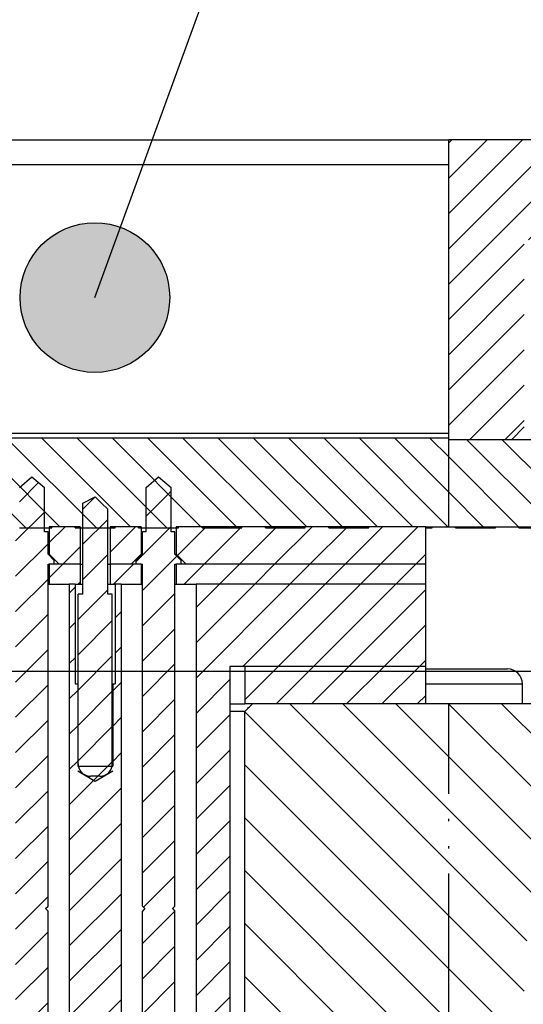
# Model space of a CAD drawing. Extents: x -1809 to 6113, y -4129 to 1471.
# Tile 126 of 197: x 3276 to 3296, y -2788 to -2749. Entities that reach past the tile are written whole.
import ezdxf

# ---------------------------------------------------------------- set-up
doc = ezdxf.new("R2010")
doc.units = 0
doc.linetypes.add('DASHED', pattern=[15, 7, -8])
doc.linetypes.add('PHANTOM', pattern=[13, 10, -1, 0, -1, 0, -1])
doc.layers.get('0').update_dxf_attribs({"linetype": 'CONTINUOUS'})
doc.layers.add('1', color=7, linetype='CONTINUOUS')
doc.dimstyles.get("Standard").update_dxf_attribs({"dimtxt": 0.18, "dimasz": 0.18, "dimexe": 0.18, "dimexo": 0.0625, "dimgap": 0.09, "dimtad": 0, "dimtih": 1, "dimtoh": 1, "dimdec": 4, "dimzin": 0, "dimtxsty": 'STANDARD', "dimcen": 0.09, "dimazin": 3, "dimtfac": 1, "dimtdec": 4, "dimtofl": 0, "dimtmove": 0, "dimatfit": 3, "dimtolj": 1, "dimtzin": 0})
pattern_1 = [(225, (-1117.57, -6668.1354), (0.70710678, -0.70710678), [])]
pattern_2 = [(135, (-1117.57, -6668.1354), (-0.70710678, -0.70710678), [])]
pattern_3 = [(135, (-1117.57, -6668.1354), (-1.06066017, -1.06066017), [])]

# ---------------------------------------------------------------- blocks, each defined once
blk = doc.blocks.new('Z-STACK', base_point=(-660.966, -2918.356))
at = {"linetype": 'CONTINUOUS'}
h = blk.add_hatch(dxfattribs=at)
h.set_pattern_fill('USER', color=1, angle=225, pattern_type=0)
h.set_pattern_definition(pattern_1)
h.paths.add_polyline_path([(3344.931, -2765.543), (3344.831, -2765.543), (3340.811, -2765.543), (3340.311, -2765.043), (3340.311, -2757.543), (3336.311, -2757.543), (3300.311, -2757.543), (3296.311, -2757.543), (3296.311, -2765.043), (3295.811, -2765.543), (3293.291, -2765.543), (3293.291, -2765.493), (3293.291, -2753.543), (3344.931, -2753.543), (3345.181, -2753.793), (3345.181, -2765.293)])
h = blk.add_hatch(dxfattribs=at)
h.set_pattern_fill('USER', color=3, angle=135, pattern_type=0)
h.set_pattern_definition(pattern_2)
h.paths.add_polyline_path([(3262.982, -2769.043), (3262.459, -2769.043), (3262.263, -2769.043), (3262.261, -2769.043), (3262.141, -2769.043), (3262.141, -2769.093), (3260.541, -2769.093), (3260.541, -2769.043), (3260.467, -2769.043), (3259.601, -2769.043), (3259.601, -2769.093), (3258.001, -2769.093), (3258.001, -2769.043), (3257.07, -2769.043), (3257.061, -2769.043), (3257.061, -2769.093), (3255.461, -2769.093), (3255.461, -2769.043), (3255.274, -2769.043), (3255.078, -2769.043), (3254.521, -2769.043), (3254.521, -2769.093), (3252.921, -2769.093), (3252.921, -2769.043), (3251.981, -2769.043), (3251.981, -2769.093), (3250.381, -2769.093), (3250.381, -2769.043), (3249.886, -2769.043), (3249.69, -2769.043), (3249.441, -2769.043), (3249.441, -2769.093), (3247.841, -2769.093), (3247.841, -2769.043), (3246.901, -2769.043), (3246.901, -2769.093), (3245.301, -2769.093), (3245.301, -2769.043), (3245.066, -2769.043), (3244.684, -2769.043), (3244.498, -2769.043), (3244.361, -2769.043), (3244.361, -2769.093), (3242.761, -2769.093), (3242.761, -2769.043), (3242.702, -2769.043), (3242.506, -2769.043), (3242.237, -2769.043), (3241.855, -2769.043), (3241.821, -2769.043), (3241.821, -2769.093), (3240.221, -2769.093), (3240.221, -2769.043), (3239.874, -2769.043), (3239.492, -2769.043), (3239.281, -2769.043), (3239.11, -2769.043), (3238.914, -2769.043), (3238.645, -2769.043), (3238.285, -2769.043), (3238.263, -2769.043), (3237.882, -2769.043), (3237.681, -2769.043), (3237.5, -2769.043), (3237.407, -2769.043), (3237.314, -2769.043), (3237.118, -2769.043), (3237.053, -2769.043), (3237.045, -2769.043), (3236.741, -2769.043), (3236.663, -2769.043), (3236.282, -2769.043), (3235.9, -2769.043), (3235.78, -2769.043), (3235.518, -2769.043), (3235.322, -2769.043), (3235.141, -2769.043), (3235.053, -2769.043), (3234.671, -2769.043), (3234.24, -2769.043), (3234.24, -2765.543), (3234.494, -2765.543), (3235.311, -2765.543), (3236.661, -2765.543), (3237.561, -2765.543), (3240.911, -2765.543), (3249.311, -2765.543), (3253.561, -2765.543), (3255.451, -2765.543), (3255.451, -2765.493), (3293.291, -2765.493), (3293.291, -2765.543), (3293.291, -2769.043), (3292.621, -2769.043), (3292.368, -2769.043), (3291.021, -2769.043), (3290.081, -2769.043), (3290.081, -2769.093), (3288.481, -2769.093), (3288.481, -2769.043), (3287.541, -2769.043), (3287.541, -2769.093), (3285.941, -2769.093), (3285.941, -2769.043), (3285.001, -2769.043), (3285.001, -2769.093), (3283.401, -2769.093), (3283.401, -2769.043), (3282.461, -2769.043), (3282.461, -2769.093), (3282.161, -2769.093), (3281.161, -2769.093), (3280.861, -2769.093), (3280.861, -2769.043), (3279.921, -2769.043), (3279.921, -2769.093), (3279.621, -2769.093), (3278.621, -2769.093), (3278.321, -2769.093), (3278.321, -2769.043), (3277.381, -2769.043), (3277.381, -2769.093), (3277.081, -2769.093), (3276.081, -2769.093), (3275.781, -2769.093), (3275.781, -2769.043), (3274.841, -2769.043), (3274.841, -2769.093), (3273.241, -2769.093), (3273.241, -2769.043), (3272.301, -2769.043), (3272.301, -2769.093), (3270.701, -2769.093), (3270.701, -2769.043), (3269.761, -2769.043), (3269.761, -2769.093), (3268.161, -2769.093), (3268.161, -2769.043), (3267.221, -2769.043), (3267.221, -2769.093), (3265.621, -2769.093), (3265.621, -2769.043), (3265.332, -2769.043), (3264.877, -2769.043), (3264.681, -2769.043), (3264.681, -2769.093), (3263.081, -2769.093), (3263.081, -2769.043)])
h = blk.add_hatch(dxfattribs=at)
h.set_pattern_fill('USER', color=3, angle=135, pattern_type=0)
h.set_pattern_definition(pattern_2)
h.paths.add_polyline_path([(3340.811, -2765.543), (3344.831, -2765.543), (3344.831, -2767.643), (3343.431, -2769.043), (3340.881, -2769.043), (3339.281, -2769.043), (3338.341, -2769.043), (3336.741, -2769.043), (3335.801, -2769.043), (3334.201, -2769.043), (3333.261, -2769.043), (3331.661, -2769.043), (3330.721, -2769.043), (3329.121, -2769.043), (3328.181, -2769.043), (3326.581, -2769.043), (3325.641, -2769.043), (3324.041, -2769.043), (3323.101, -2769.043), (3321.501, -2769.043), (3320.561, -2769.043), (3318.961, -2769.043), (3318.021, -2769.043), (3316.421, -2769.043), (3315.481, -2769.043), (3313.881, -2769.043), (3312.941, -2769.043), (3311.341, -2769.043), (3310.401, -2769.043), (3308.801, -2769.043), (3307.861, -2769.043), (3306.261, -2769.043), (3305.321, -2769.043), (3303.721, -2769.043), (3302.781, -2769.043), (3301.181, -2769.043), (3300.241, -2769.043), (3298.641, -2769.043), (3297.701, -2769.043), (3296.101, -2769.043), (3295.161, -2769.043), (3293.561, -2769.043), (3293.291, -2769.043), (3293.291, -2765.543), (3295.811, -2765.543), (3300.311, -2765.543), (3315.931, -2765.543), (3336.311, -2765.543)])
h = blk.add_hatch(dxfattribs=at)
h.set_pattern_fill('USER', color=1, angle=225, pattern_type=0)
h.set_pattern_definition(pattern_1)
h.paths.add_polyline_path([(3275.681, -2770.393), (3275.931, -2770.143), (3275.931, -2769.243), (3276.081, -2769.243), (3276.081, -2769.093), (3276.081, -2769.043), (3276.081, -2768.093), (3276.081, -2767.476), (3276.581, -2767.043), (3277.081, -2767.476), (3277.081, -2768.343), (3277.081, -2769.043), (3277.081, -2769.093), (3277.081, -2769.243), (3277.231, -2769.243), (3277.231, -2770.143), (3277.481, -2770.393), (3277.481, -2770.543), (3277.281, -2770.543), (3277.231, -2770.543), (3277.231, -2771.343), (3277.231, -2784.243), (3277.131, -2784.343), (3277.231, -2784.443), (3277.231, -2802.743), (3277.131, -2802.843), (3277.231, -2802.943), (3277.231, -2808.359), (3277.231, -2809.159), (3277.231, -2815.343), (3277.231, -2816.143), (3277.231, -2817.043), (3277.231, -2817.943), (3277.081, -2817.943), (3277.081, -2818.043), (3277.081, -2818.543), (3277.081, -2818.993), (3277.081, -2819.043), (3277.081, -2819.793), (3277.081, -2820.11), (3276.581, -2820.543), (3276.081, -2820.11), (3276.081, -2819.543), (3276.081, -2819.043), (3276.081, -2818.743), (3276.081, -2818.543), (3276.081, -2818.043), (3276.081, -2817.943), (3275.931, -2817.943), (3275.931, -2817.043), (3275.931, -2816.143), (3275.931, -2815.343), (3275.931, -2809.159), (3275.931, -2808.359), (3275.931, -2802.943), (3276.031, -2802.843), (3275.931, -2802.743), (3275.931, -2784.443), (3276.031, -2784.343), (3275.931, -2784.243), (3275.931, -2771.343), (3275.931, -2770.543), (3275.881, -2770.543), (3275.681, -2770.543)])
h = blk.add_hatch(dxfattribs=at)
h.set_pattern_fill('USER', color=1, angle=225, pattern_type=0)
h.set_pattern_definition(pattern_1)
h.paths.add_polyline_path([(3281.661, -2820.543), (3281.161, -2820.11), (3281.161, -2819.543), (3281.161, -2819.043), (3281.161, -2818.743), (3281.161, -2818.543), (3281.161, -2818.043), (3281.161, -2817.943), (3281.011, -2817.943), (3281.011, -2817.043), (3281.011, -2816.143), (3281.011, -2815.343), (3281.011, -2809.159), (3281.011, -2808.359), (3281.011, -2802.943), (3281.111, -2802.843), (3281.011, -2802.743), (3281.011, -2784.443), (3281.111, -2784.343), (3281.011, -2784.243), (3281.011, -2771.343), (3281.011, -2770.543), (3280.961, -2770.543), (3280.761, -2770.543), (3280.761, -2770.393), (3281.011, -2770.143), (3281.011, -2769.243), (3281.161, -2769.243), (3281.161, -2769.093), (3281.161, -2769.043), (3281.161, -2768.093), (3281.161, -2767.476), (3281.661, -2767.043), (3282.161, -2767.476), (3282.161, -2768.343), (3282.161, -2769.043), (3282.161, -2769.093), (3282.161, -2769.243), (3282.311, -2769.243), (3282.311, -2770.143), (3282.561, -2770.393), (3282.561, -2770.543), (3282.361, -2770.543), (3282.311, -2770.543), (3282.311, -2771.343), (3282.311, -2784.243), (3282.211, -2784.343), (3282.311, -2784.443), (3282.311, -2802.743), (3282.211, -2802.843), (3282.311, -2802.943), (3282.311, -2808.359), (3282.311, -2809.159), (3282.311, -2815.343), (3282.311, -2816.143), (3282.311, -2817.043), (3282.311, -2817.943), (3282.161, -2817.943), (3282.161, -2818.043), (3282.161, -2818.543), (3282.161, -2818.993), (3282.161, -2819.043), (3282.161, -2819.793), (3282.161, -2820.11)])
h = blk.add_hatch(dxfattribs=at)
h.set_pattern_fill('USER', color=1, angle=225, pattern_type=0)
h.set_pattern_definition(pattern_1)
edge = h.paths.add_edge_path()
edge.add_line((3278.621, -2769.093), (3278.621, -2769.043))
edge.add_line((3278.621, -2769.043), (3278.621, -2768.093))
edge.add_line((3278.621, -2768.093), (3279.121, -2767.843))
edge.add_line((3279.121, -2767.843), (3279.371, -2768.093))
edge.add_line((3279.371, -2768.093), (3279.621, -2768.343))
edge.add_line((3279.621, -2768.343), (3279.621, -2769.043))
edge.add_line((3279.621, -2769.043), (3279.621, -2769.093))
edge.add_line((3279.621, -2769.093), (3279.621, -2769.243))
edge.add_line((3279.621, -2769.243), (3279.621, -2771.343))
edge.add_line((3279.621, -2771.343), (3279.621, -2771.743))
edge.add_line((3279.621, -2771.743), (3279.771, -2771.743))
edge.add_line((3279.771, -2771.743), (3279.806, -2771.743))
edge.add_line((3279.806, -2771.743), (3279.806, -2775.343))
edge.add_line((3279.806, -2775.343), (3279.806, -2778.543))
edge.add_arc((3279.306, -2778.543), 0.5, 348.463, 360, ccw=False)
edge.add_arc((3279.306, -2778.543), 0.5, 323.1301, 348.463, ccw=False)
edge.add_arc((3279.306, -2778.543), 0.5, 270, 323.1301, ccw=False)
edge.add_line((3279.306, -2779.043), (3279.121, -2779.043))
edge.add_line((3279.121, -2779.043), (3278.936, -2779.043))
edge.add_arc((3278.936, -2778.543), 0.5, 216.8699, 270, ccw=False)
edge.add_arc((3278.936, -2778.543), 0.5, 191.537, 216.8699, ccw=False)
edge.add_arc((3278.936, -2778.543), 0.5, 540, 191.537, ccw=False)
edge.add_line((3278.436, -2778.543), (3278.436, -2775.343))
edge.add_line((3278.436, -2775.343), (3278.436, -2771.743))
edge.add_line((3278.436, -2771.743), (3278.471, -2771.743))
edge.add_line((3278.471, -2771.743), (3278.621, -2771.743))
edge.add_line((3278.621, -2771.743), (3278.621, -2771.343))
edge.add_line((3278.621, -2771.343), (3278.621, -2769.243))
edge.add_line((3278.621, -2769.243), (3278.621, -2769.093))
h = blk.add_hatch(dxfattribs=at)
h.set_pattern_fill('USER', color=1, angle=225, pattern_type=0)
h.set_pattern_definition(pattern_1)
h.paths.add_polyline_path([(3278.321, -2769.043), (3277.381, -2769.043), (3277.281, -2769.043), (3277.281, -2770.143), (3277.681, -2770.543), (3278.221, -2770.543), (3278.471, -2770.543), (3278.521, -2770.543), (3278.521, -2769.043)])
h = blk.add_hatch(dxfattribs=at)
h.set_pattern_fill('USER', color=1, angle=225, pattern_type=0)
h.set_pattern_definition(pattern_1)
h.paths.add_polyline_path([(3280.961, -2770.143), (3280.561, -2770.543), (3280.021, -2770.543), (3279.771, -2770.543), (3279.721, -2770.543), (3279.721, -2769.043), (3279.921, -2769.043), (3280.861, -2769.043), (3280.961, -2769.043)])
h = blk.add_hatch(dxfattribs=at)
h.set_pattern_fill('USER', color=1, angle=225, pattern_type=0)
h.set_pattern_definition(pattern_1)
h.paths.add_polyline_path([(3285.941, -2769.043), (3285.001, -2769.043), (3283.401, -2769.043), (3282.461, -2769.043), (3282.361, -2769.043), (3282.361, -2770.143), (3282.761, -2770.543), (3292.368, -2770.543), (3292.368, -2769.043), (3291.021, -2769.043), (3290.081, -2769.043), (3288.481, -2769.043), (3287.541, -2769.043)])
h = blk.add_hatch(dxfattribs=at)
h.set_pattern_fill('USER', color=1, angle=225, pattern_type=0)
h.set_pattern_definition(pattern_1)
h.paths.add_polyline_path([(3277.681, -2770.543), (3277.481, -2770.543), (3277.281, -2770.543), (3277.281, -2771.343), (3278.081, -2771.343), (3278.321, -2771.343), (3278.521, -2771.343), (3278.521, -2770.543), (3278.471, -2770.543), (3278.221, -2770.543)])
h = blk.add_hatch(dxfattribs=at)
h.set_pattern_fill('USER', color=1, angle=225, pattern_type=0)
h.set_pattern_definition(pattern_1)
h.paths.add_polyline_path([(3279.771, -2770.543), (3279.721, -2770.543), (3279.721, -2771.343), (3279.921, -2771.343), (3280.161, -2771.343), (3280.961, -2771.343), (3280.961, -2770.543), (3280.761, -2770.543), (3280.561, -2770.543), (3280.021, -2770.543)])
h = blk.add_hatch(dxfattribs=at)
h.set_pattern_fill('USER', color=1, angle=225, pattern_type=0)
h.set_pattern_definition(pattern_1)
h.paths.add_polyline_path([(3282.761, -2770.543), (3282.561, -2770.543), (3282.361, -2770.543), (3282.361, -2771.343), (3283.161, -2771.343), (3292.368, -2771.343), (3292.368, -2770.543)])
h = blk.add_hatch(dxfattribs=at)
h.set_pattern_fill('USER', color=1, angle=225, pattern_type=0)
h.set_pattern_definition(pattern_1)
h.paths.add_polyline_path([(3279.921, -2775.343), (3279.921, -2771.343), (3280.161, -2771.343), (3280.161, -2817.043), (3279.921, -2817.043), (3279.921, -2813.043), (3279.821, -2813.043), (3279.821, -2809.043), (3279.806, -2809.043), (3279.706, -2809.043), (3278.536, -2809.043), (3278.436, -2809.043), (3278.421, -2809.043), (3278.421, -2813.043), (3278.321, -2813.043), (3278.321, -2817.043), (3278.081, -2817.043), (3278.081, -2771.343), (3278.321, -2771.343), (3278.321, -2775.343), (3278.421, -2775.343), (3278.421, -2778.643), (3278.446, -2778.643), (3279.796, -2778.643), (3279.821, -2778.643), (3279.821, -2775.343)])
h = blk.add_hatch(dxfattribs=at)
h.set_pattern_fill('USER', color=1, angle=225, pattern_type=0)
h.set_pattern_definition(pattern_1)
h.paths.add_polyline_path([(3285.119, -2774.643), (3284.514, -2774.643), (3284.514, -2817.043), (3283.161, -2817.043), (3283.161, -2771.343), (3292.368, -2771.343), (3292.368, -2774.643)])
h = blk.add_hatch(dxfattribs=at)
h.set_pattern_fill('USER', color=1, angle=225, pattern_type=0)
h.set_pattern_definition(pattern_1)
h.paths.add_polyline_path([(3286.057, -2776.143), (3286.026, -2776.143), (3285.975, -2776.143), (3285.889, -2776.143), (3285.768, -2776.143), (3285.706, -2776.143), (3285.662, -2776.143), (3285.636, -2776.143), (3285.598, -2776.143), (3285.575, -2776.143), (3285.472, -2776.143), (3285.449, -2776.143), (3285.445, -2776.143), (3285.421, -2776.143), (3285.266, -2776.143), (3285.248, -2776.143), (3285.212, -2776.143), (3285.119, -2776.143), (3285.119, -2774.643), (3292.368, -2774.643), (3292.368, -2776.143), (3290.467, -2776.143), (3290.38, -2776.143), (3290.274, -2776.143), (3290.129, -2776.143), (3290.102, -2776.143), (3290.084, -2776.143), (3290.027, -2776.143), (3289.937, -2776.143), (3289.888, -2776.143), (3289.799, -2776.143), (3289.681, -2776.143), (3289.623, -2776.143), (3289.548, -2776.143), (3289.435, -2776.143), (3288.911, -2776.143), (3288.652, -2776.143), (3288.328, -2776.143), (3288.323, -2776.143), (3288.043, -2776.143), (3287.993, -2776.143), (3287.932, -2776.143), (3287.826, -2776.143), (3287.812, -2776.143), (3287.787, -2776.143), (3287.744, -2776.143), (3287.579, -2776.143), (3287.472, -2776.143), (3287.439, -2776.143), (3287.378, -2776.143), (3287.231, -2776.143), (3287.089, -2776.143), (3286.969, -2776.143), (3286.707, -2776.143), (3286.667, -2776.143)])
h = blk.add_hatch(dxfattribs=at)
h.set_pattern_fill('USER', color=4, scale=1.5, angle=135, pattern_type=0)
h.set_pattern_definition(pattern_3)
edge = h.paths.add_edge_path()
edge.add_line((3293.291, -2776.143), (3292.368, -2776.143))
edge.add_line((3292.368, -2776.143), (3290.467, -2776.143))
edge.add_line((3290.467, -2776.143), (3290.38, -2776.143))
edge.add_line((3290.38, -2776.143), (3290.274, -2776.143))
edge.add_line((3290.274, -2776.143), (3290.129, -2776.143))
edge.add_line((3290.129, -2776.143), (3290.102, -2776.143))
edge.add_line((3290.102, -2776.143), (3290.084, -2776.143))
edge.add_line((3290.084, -2776.143), (3290.027, -2776.143))
edge.add_line((3290.027, -2776.143), (3289.937, -2776.143))
edge.add_line((3289.937, -2776.143), (3289.888, -2776.143))
edge.add_line((3289.888, -2776.143), (3289.799, -2776.143))
edge.add_line((3289.799, -2776.143), (3289.681, -2776.143))
edge.add_line((3289.681, -2776.143), (3289.623, -2776.143))
edge.add_line((3289.623, -2776.143), (3289.548, -2776.143))
edge.add_line((3289.548, -2776.143), (3289.435, -2776.143))
edge.add_line((3289.435, -2776.143), (3288.911, -2776.143))
edge.add_line((3288.911, -2776.143), (3288.652, -2776.143))
edge.add_line((3288.652, -2776.143), (3288.328, -2776.143))
edge.add_line((3288.328, -2776.143), (3288.323, -2776.143))
edge.add_line((3288.323, -2776.143), (3288.043, -2776.143))
edge.add_line((3288.043, -2776.143), (3287.993, -2776.143))
edge.add_line((3287.993, -2776.143), (3287.932, -2776.143))
edge.add_line((3287.932, -2776.143), (3287.826, -2776.143))
edge.add_line((3287.826, -2776.143), (3287.812, -2776.143))
edge.add_line((3287.812, -2776.143), (3287.787, -2776.143))
edge.add_line((3287.787, -2776.143), (3287.744, -2776.143))
edge.add_line((3287.744, -2776.143), (3287.579, -2776.143))
edge.add_line((3287.579, -2776.143), (3287.472, -2776.143))
edge.add_line((3287.472, -2776.143), (3287.439, -2776.143))
edge.add_line((3287.439, -2776.143), (3287.378, -2776.143))
edge.add_line((3287.378, -2776.143), (3287.231, -2776.143))
edge.add_line((3287.231, -2776.143), (3287.089, -2776.143))
edge.add_line((3287.089, -2776.143), (3286.969, -2776.143))
edge.add_line((3286.969, -2776.143), (3286.707, -2776.143))
edge.add_line((3286.707, -2776.143), (3286.667, -2776.143))
edge.add_line((3286.667, -2776.143), (3286.057, -2776.143))
edge.add_line((3286.057, -2776.143), (3286.026, -2776.143))
edge.add_line((3286.026, -2776.143), (3285.975, -2776.143))
edge.add_line((3285.975, -2776.143), (3285.889, -2776.143))
edge.add_line((3285.889, -2776.143), (3285.768, -2776.143))
edge.add_line((3285.768, -2776.143), (3285.706, -2776.143))
edge.add_line((3285.706, -2776.143), (3285.662, -2776.143))
edge.add_line((3285.662, -2776.143), (3285.636, -2776.143))
edge.add_line((3285.636, -2776.143), (3285.598, -2776.143))
edge.add_line((3285.598, -2776.143), (3285.575, -2776.143))
edge.add_line((3285.575, -2776.143), (3285.472, -2776.143))
edge.add_line((3285.472, -2776.143), (3285.449, -2776.143))
edge.add_line((3285.449, -2776.143), (3285.445, -2776.143))
edge.add_line((3285.445, -2776.143), (3285.421, -2776.143))
edge.add_spline(control_points=[(3285.421, -2776.143), (3285.371, -2776.193), (3285.27, -2776.293), (3285.169, -2776.393), (3285.119, -2776.443)], knot_values=[0, 0, 0, 0, 0.212901, 0.425803, 0.425803, 0.425803, 0.425803], degree=3, periodic=0)
edge.add_line((3285.119, -2776.443), (3285.119, -2805.843))
edge.add_spline(control_points=[(3285.119, -2805.843), (3285.169, -2805.893), (3285.27, -2805.993), (3285.371, -2806.093), (3285.421, -2806.143)], knot_values=[0, 0, 0, 0, 0.212901, 0.425803, 0.425803, 0.425803, 0.425803], degree=3, periodic=0)
edge.add_line((3285.421, -2806.143), (3293.291, -2806.143))
edge.add_line((3293.291, -2806.143), (3293.291, -2776.143))
h = blk.add_hatch(dxfattribs=at)
h.set_pattern_fill('USER', color=4, scale=1.5, angle=135, pattern_type=0)
h.set_pattern_definition(pattern_3)
h.paths.add_polyline_path([(3299.886, -2776.843), (3299.886, -2777.943), (3299.886, -2784.243), (3299.586, -2784.543), (3299.186, -2784.543), (3298.886, -2784.543), (3298.886, -2785.643), (3296.811, -2785.643), (3296.311, -2785.643), (3296.311, -2805.843), (3296.011, -2806.143), (3293.291, -2806.143), (3293.291, -2776.143), (3299.586, -2776.143), (3299.886, -2776.443)])
at = {"layer": '1'}
h = blk.add_hatch(color=1, dxfattribs=at)
edge = h.paths.add_edge_path()
edge.add_arc((3279.106, -2759.859), 3, -180, 180)
at = {"color": 7, "linetype": 'CONTINUOUS'}
for p, q in [((3259.451, -2753.543), (3293.291, -2753.543)), ((3344.931, -2753.543), (3293.291, -2753.543)), ((3293.291, -2765.493), (3293.291, -2753.543)), ((3293.291, -2754.543), (3259.451, -2754.543)), ((3296.311, -2765.043), (3295.811, -2765.543)), ((3293.291, -2765.493), (3255.451, -2765.493)), ((3269.795, -2765.293), (3293.291, -2765.293)), ((3293.291, -2765.543), (3293.291, -2765.493)), ((3293.291, -2765.543), (3295.811, -2765.543)), ((3293.291, -2765.543), (3295.811, -2765.543)), ((3295.811, -2765.543), (3300.311, -2765.543)), ((3276.081, -2767.476), (3276.581, -2767.043)), ((3276.581, -2767.043), (3277.081, -2767.476)), ((3281.161, -2767.476), (3281.661, -2767.043)), ((3281.661, -2767.043), (3282.161, -2767.476)), ((3277.081, -2768.343), (3277.081, -2767.476)), ((3281.161, -2768.093), (3281.161, -2767.476)), ((3282.161, -2768.343), (3282.161, -2767.476)), ((3278.621, -2768.093), (3279.121, -2767.843)), ((3279.121, -2767.843), (3279.371, -2768.093)), ((3278.621, -2769.043), (3278.621, -2768.093)), ((3279.371, -2768.093), (3279.621, -2768.343)), ((3281.161, -2769.043), (3281.161, -2768.093)), ((3277.081, -2769.043), (3277.081, -2768.343)), ((3279.621, -2769.043), (3279.621, -2768.343)), ((3282.161, -2769.043), (3282.161, -2768.343)), ((3277.081, -2769.093), (3277.081, -2769.043)), ((3277.081, -2769.243), (3277.081, -2769.093)), ((3277.281, -2769.043), (3277.281, -2770.143)), ((3278.521, -2769.043), (3278.521, -2770.543)), ((3278.621, -2769.093), (3278.621, -2769.043)), ((3278.621, -2769.243), (3278.621, -2769.093)), ((3279.621, -2769.093), (3279.621, -2769.043)), ((3279.621, -2769.243), (3279.621, -2769.093)), ((3279.721, -2769.043), (3279.721, -2770.543)), ((3280.961, -2769.043), (3280.961, -2770.143)), ((3281.161, -2769.093), (3281.161, -2769.043)), ((3281.161, -2769.243), (3281.161, -2769.093)), ((3282.161, -2769.093), (3282.161, -2769.043)), ((3282.161, -2769.243), (3282.161, -2769.093)), ((3282.361, -2769.043), (3282.361, -2770.143)), ((3292.368, -2770.543), (3292.368, -2769.043)), ((3277.231, -2770.143), (3277.231, -2769.243)), ((3278.621, -2771.343), (3278.621, -2769.243)), ((3279.621, -2771.343), (3279.621, -2769.243)), ((3281.011, -2770.143), (3281.011, -2769.243)), ((3282.311, -2770.143), (3282.311, -2769.243)), ((3277.231, -2770.143), (3277.481, -2770.393)), ((3277.231, -2770.143), (3277.281, -2770.143)), ((3277.281, -2770.143), (3277.681, -2770.543)), ((3280.961, -2770.143), (3280.561, -2770.543)), ((3281.011, -2770.143), (3280.761, -2770.393)), ((3280.961, -2770.143), (3281.011, -2770.143)), ((3282.311, -2770.143), (3282.561, -2770.393)), ((3282.311, -2770.143), (3282.361, -2770.143)), ((3282.361, -2770.143), (3282.761, -2770.543)), ((3277.231, -2771.343), (3277.231, -2770.543)), ((3277.231, -2770.543), (3277.281, -2770.543)), ((3277.481, -2770.543), (3277.281, -2770.543)), ((3277.281, -2770.543), (3277.281, -2771.343)), ((3277.481, -2770.543), (3277.281, -2770.543)), ((3277.481, -2770.543), (3277.481, -2770.393)), ((3277.681, -2770.543), (3277.481, -2770.543)), ((3278.221, -2770.543), (3277.681, -2770.543)), ((3278.221, -2770.543), (3277.681, -2770.543)), ((3278.471, -2770.543), (3278.221, -2770.543)), ((3278.471, -2770.543), (3278.221, -2770.543)), ((3278.521, -2770.543), (3278.471, -2770.543)), ((3278.521, -2770.543), (3278.471, -2770.543)), ((3278.521, -2770.543), (3278.621, -2770.543)), ((3278.521, -2770.543), (3278.521, -2771.343)), ((3278.521, -2770.543), (3278.621, -2770.543)), ((3279.621, -2770.543), (3279.721, -2770.543)), ((3279.621, -2770.543), (3279.721, -2770.543)), ((3279.771, -2770.543), (3279.721, -2770.543)), ((3279.721, -2770.543), (3279.721, -2771.343)), ((3279.771, -2770.543), (3279.721, -2770.543)), ((3280.021, -2770.543), (3279.771, -2770.543)), ((3280.021, -2770.543), (3279.771, -2770.543)), ((3280.561, -2770.543), (3280.021, -2770.543)), ((3280.561, -2770.543), (3280.021, -2770.543)), ((3280.761, -2770.543), (3280.561, -2770.543)), ((3280.761, -2770.543), (3280.761, -2770.393)), ((3280.961, -2770.543), (3280.761, -2770.543)), ((3280.961, -2770.543), (3280.761, -2770.543)), ((3280.961, -2770.543), (3280.961, -2771.343)), ((3280.961, -2770.543), (3281.011, -2770.543)), ((3281.011, -2771.343), (3281.011, -2770.543)), ((3282.311, -2770.543), (3282.361, -2770.543)), ((3282.311, -2771.343), (3282.311, -2770.543)), ((3282.561, -2770.543), (3282.361, -2770.543)), ((3282.361, -2770.543), (3282.361, -2771.343)), ((3282.561, -2770.543), (3282.361, -2770.543)), ((3282.561, -2770.543), (3282.561, -2770.393)), ((3282.761, -2770.543), (3282.561, -2770.543)), ((3292.368, -2770.543), (3282.761, -2770.543)), ((3292.368, -2770.543), (3282.761, -2770.543)), ((3292.368, -2771.343), (3292.368, -2770.543)), ((3277.231, -2771.343), (3277.281, -2771.343)), ((3277.231, -2784.243), (3277.231, -2771.343)), ((3277.281, -2771.343), (3278.081, -2771.343)), ((3278.321, -2771.343), (3278.081, -2771.343)), ((3278.081, -2771.343), (3278.081, -2817.043)), ((3278.321, -2771.343), (3278.081, -2771.343)), ((3278.321, -2771.343), (3278.321, -2775.343)), ((3278.321, -2771.343), (3278.521, -2771.343)), ((3278.521, -2771.343), (3278.621, -2771.343)), ((3278.621, -2771.743), (3278.621, -2771.343)), ((3279.621, -2771.743), (3279.621, -2771.343)), ((3279.621, -2771.343), (3279.721, -2771.343)), ((3279.721, -2771.343), (3279.921, -2771.343)), ((3279.921, -2771.343), (3279.921, -2775.343)), ((3280.161, -2771.343), (3279.921, -2771.343)), ((3280.161, -2771.343), (3279.921, -2771.343)), ((3280.161, -2771.343), (3280.161, -2817.043)), ((3280.161, -2771.343), (3280.961, -2771.343)), ((3280.961, -2771.343), (3281.011, -2771.343)), ((3281.011, -2784.243), (3281.011, -2771.343)), ((3282.311, -2771.343), (3282.361, -2771.343)), ((3282.311, -2784.243), (3282.311, -2771.343)), ((3282.361, -2771.343), (3283.161, -2771.343)), ((3292.368, -2771.343), (3283.161, -2771.343)), ((3283.161, -2771.343), (3283.161, -2817.043)), ((3292.368, -2771.343), (3283.161, -2771.343)), ((3292.368, -2774.643), (3292.368, -2771.343)), ((3278.436, -2775.343), (3278.436, -2771.743)), ((3278.471, -2771.743), (3278.436, -2771.743)), ((3278.621, -2771.743), (3278.471, -2771.743)), ((3279.771, -2771.743), (3279.621, -2771.743)), ((3279.806, -2771.743), (3279.771, -2771.743)), ((3279.806, -2775.343), (3279.806, -2771.743)), ((3285.119, -2774.643), (3284.514, -2774.643)), ((3284.514, -2774.643), (3284.514, -2817.043)), ((3292.368, -2774.643), (3285.119, -2774.643)), ((3285.119, -2774.643), (3285.119, -2776.143)), ((3292.368, -2774.643), (3285.119, -2774.643)), ((3292.368, -2776.143), (3292.368, -2774.643)), ((3292.368, -2774.743), (3294.589, -2774.743)), ((3294.589, -2774.743), (3295.644, -2774.743)), ((3278.321, -2775.343), (3278.421, -2775.343)), ((3278.421, -2775.343), (3278.436, -2775.343)), ((3278.421, -2775.343), (3278.421, -2778.643)), ((3278.436, -2778.543), (3278.436, -2775.343)), ((3279.806, -2778.543), (3279.806, -2775.343)), ((3279.806, -2775.343), (3279.821, -2775.343)), ((3279.821, -2775.343), (3279.921, -2775.343)), ((3279.821, -2775.343), (3279.821, -2778.643)), ((3296.244, -2776.143), (3296.244, -2775.343)), ((3292.368, -2776.143), (3290.467, -2776.143)), ((3278.421, -2778.643), (3278.446, -2778.643)), ((3278.446, -2778.643), (3279.796, -2778.643)), ((3279.796, -2778.643), (3279.821, -2778.643)), ((3279.121, -2779.043), (3278.936, -2779.043)), ((3279.306, -2779.043), (3279.121, -2779.043)), ((3277.131, -2784.343), (3277.231, -2784.243)), ((3277.131, -2784.343), (3277.231, -2784.443)), ((3277.231, -2802.743), (3277.231, -2784.443)), ((3281.111, -2784.343), (3281.011, -2784.243)), ((3281.111, -2784.343), (3281.011, -2784.443)), ((3281.011, -2802.743), (3281.011, -2784.443)), ((3282.211, -2784.343), (3282.311, -2784.243)), ((3282.211, -2784.343), (3282.311, -2784.443)), ((3282.311, -2802.743), (3282.311, -2784.443))]:
    blk.add_line(p, q, dxfattribs=at)
at = {"color": 7, "linetype": 'DASHED'}
for p, q in [((3293.291, -2765.543), (3293.291, -2765.493)), ((3295.811, -2765.543), (3300.311, -2765.543)), ((3277.081, -2768.343), (3277.081, -2767.476)), ((3281.161, -2768.093), (3281.161, -2767.476)), ((3282.161, -2768.343), (3282.161, -2767.476)), ((3278.621, -2768.093), (3279.121, -2767.843)), ((3279.121, -2767.843), (3279.371, -2768.093)), ((3278.621, -2769.043), (3278.621, -2768.093)), ((3278.621, -2769.043), (3278.621, -2768.093)), ((3279.371, -2768.093), (3279.621, -2768.343)), ((3281.161, -2769.043), (3281.161, -2768.093)), ((3281.161, -2769.043), (3281.161, -2768.093)), ((3277.081, -2769.043), (3277.081, -2768.343)), ((3277.081, -2769.043), (3277.081, -2768.343)), ((3279.621, -2769.043), (3279.621, -2768.343)), ((3279.621, -2769.043), (3279.621, -2768.343)), ((3282.161, -2769.043), (3282.161, -2768.343)), ((3282.161, -2769.043), (3282.161, -2768.343)), ((3277.231, -2770.143), (3277.231, -2769.243)), ((3281.011, -2770.143), (3281.011, -2769.243)), ((3282.311, -2770.143), (3282.311, -2769.243)), ((3277.231, -2770.143), (3277.481, -2770.393)), ((3281.011, -2770.143), (3280.761, -2770.393)), ((3282.311, -2770.143), (3282.561, -2770.393)), ((3277.231, -2770.543), (3277.281, -2770.543)), ((3277.231, -2771.343), (3277.231, -2770.543)), ((3277.231, -2770.543), (3277.281, -2770.543)), ((3277.231, -2770.543), (3277.281, -2770.543)), ((3277.481, -2770.543), (3277.281, -2770.543)), ((3277.481, -2770.543), (3277.281, -2770.543)), ((3277.481, -2770.543), (3277.481, -2770.393)), ((3277.681, -2770.543), (3277.481, -2770.543)), ((3278.471, -2770.543), (3278.221, -2770.543)), ((3278.521, -2770.543), (3278.471, -2770.543)), ((3278.521, -2770.543), (3278.621, -2770.543)), ((3279.621, -2770.543), (3279.721, -2770.543)), ((3279.771, -2770.543), (3279.721, -2770.543)), ((3280.021, -2770.543), (3279.771, -2770.543)), ((3280.761, -2770.543), (3280.561, -2770.543)), ((3280.761, -2770.543), (3280.761, -2770.393)), ((3280.961, -2770.543), (3280.761, -2770.543)), ((3280.961, -2770.543), (3280.761, -2770.543)), ((3280.961, -2770.543), (3281.011, -2770.543)), ((3280.961, -2770.543), (3281.011, -2770.543)), ((3280.961, -2770.543), (3281.011, -2770.543)), ((3281.011, -2771.343), (3281.011, -2770.543)), ((3282.311, -2770.543), (3282.361, -2770.543)), ((3282.311, -2770.543), (3282.361, -2770.543)), ((3282.311, -2771.343), (3282.311, -2770.543)), ((3282.311, -2770.543), (3282.361, -2770.543)), ((3282.561, -2770.543), (3282.361, -2770.543)), ((3282.561, -2770.543), (3282.361, -2770.543)), ((3282.561, -2770.543), (3282.561, -2770.393)), ((3282.761, -2770.543), (3282.561, -2770.543)), ((3277.231, -2771.343), (3277.281, -2771.343)), ((3277.231, -2784.243), (3277.231, -2771.343)), ((3277.281, -2771.343), (3278.081, -2771.343)), ((3278.321, -2771.343), (3278.521, -2771.343)), ((3278.521, -2771.343), (3278.621, -2771.343)), ((3278.621, -2771.743), (3278.621, -2771.343)), ((3279.621, -2771.743), (3279.621, -2771.343)), ((3279.621, -2771.343), (3279.721, -2771.343)), ((3279.721, -2771.343), (3279.921, -2771.343)), ((3280.161, -2771.343), (3280.961, -2771.343)), ((3280.961, -2771.343), (3281.011, -2771.343)), ((3281.011, -2784.243), (3281.011, -2771.343)), ((3282.311, -2771.343), (3282.361, -2771.343)), ((3282.311, -2784.243), (3282.311, -2771.343)), ((3282.361, -2771.343), (3283.161, -2771.343)), ((3278.436, -2775.343), (3278.436, -2771.743)), ((3278.471, -2771.743), (3278.436, -2771.743)), ((3278.621, -2771.743), (3278.471, -2771.743)), ((3279.771, -2771.743), (3279.621, -2771.743)), ((3279.806, -2771.743), (3279.771, -2771.743)), ((3279.806, -2775.343), (3279.806, -2771.743)), ((3285.119, -2774.643), (3284.514, -2774.643)), ((3278.436, -2778.543), (3278.436, -2775.343)), ((3279.806, -2778.543), (3279.806, -2775.343)), ((3279.121, -2779.043), (3278.936, -2779.043)), ((3279.306, -2779.043), (3279.121, -2779.043)), ((3277.131, -2784.343), (3277.231, -2784.243)), ((3277.131, -2784.343), (3277.231, -2784.443)), ((3277.231, -2802.743), (3277.231, -2784.443)), ((3281.111, -2784.343), (3281.011, -2784.243)), ((3281.111, -2784.343), (3281.011, -2784.443)), ((3281.011, -2802.743), (3281.011, -2784.443)), ((3282.211, -2784.343), (3282.311, -2784.243)), ((3282.211, -2784.343), (3282.311, -2784.443)), ((3282.311, -2802.743), (3282.311, -2784.443))]:
    blk.add_line(p, q, dxfattribs=at)
at = {"color": 30, "linetype": 'PHANTOM'}
blk.add_line((3293.291, -2769.043), (3293.291, -2765.543), dxfattribs=at)
at = {"color": 3, "linetype": 'CONTINUOUS'}
for p, q in [((3276.081, -2769.093), (3277.081, -2769.093)), ((3277.081, -2769.093), (3277.381, -2769.093)), ((3277.381, -2769.043), (3277.281, -2769.043)), ((3278.321, -2769.043), (3277.381, -2769.043)), ((3278.321, -2769.043), (3277.381, -2769.043)), ((3277.381, -2769.093), (3277.381, -2769.043)), ((3278.521, -2769.043), (3278.321, -2769.043)), ((3278.321, -2769.093), (3278.321, -2769.043)), ((3278.321, -2769.093), (3278.621, -2769.093)), ((3278.621, -2769.093), (3279.621, -2769.093)), ((3279.621, -2769.093), (3279.921, -2769.093)), ((3279.921, -2769.043), (3279.721, -2769.043)), ((3280.861, -2769.043), (3279.921, -2769.043)), ((3279.921, -2769.093), (3279.921, -2769.043)), ((3280.861, -2769.043), (3279.921, -2769.043)), ((3280.961, -2769.043), (3280.861, -2769.043)), ((3280.861, -2769.093), (3280.861, -2769.043)), ((3280.861, -2769.093), (3281.161, -2769.093)), ((3281.161, -2769.093), (3282.161, -2769.093)), ((3282.161, -2769.093), (3282.461, -2769.093)), ((3282.461, -2769.043), (3282.361, -2769.043)), ((3283.401, -2769.043), (3282.461, -2769.043)), ((3283.401, -2769.043), (3282.461, -2769.043)), ((3282.461, -2769.093), (3282.461, -2769.043)), ((3285.001, -2769.043), (3283.401, -2769.043)), ((3283.401, -2769.093), (3283.401, -2769.043)), ((3283.401, -2769.093), (3285.001, -2769.093)), ((3285.941, -2769.043), (3285.001, -2769.043)), ((3285.001, -2769.093), (3285.001, -2769.043)), ((3285.941, -2769.043), (3285.001, -2769.043)), ((3287.541, -2769.043), (3285.941, -2769.043)), ((3285.941, -2769.093), (3285.941, -2769.043)), ((3285.941, -2769.093), (3287.541, -2769.093)), ((3288.481, -2769.043), (3287.541, -2769.043)), ((3287.541, -2769.093), (3287.541, -2769.043)), ((3288.481, -2769.043), (3287.541, -2769.043)), ((3290.081, -2769.043), (3288.481, -2769.043)), ((3288.481, -2769.093), (3288.481, -2769.043)), ((3288.481, -2769.093), (3290.081, -2769.093)), ((3291.021, -2769.043), (3290.081, -2769.043)), ((3290.081, -2769.093), (3290.081, -2769.043)), ((3291.021, -2769.043), (3290.081, -2769.043)), ((3292.368, -2769.043), (3291.021, -2769.043)), ((3292.368, -2769.043), (3291.021, -2769.043)), ((3292.368, -2769.043), (3292.621, -2769.043)), ((3292.368, -2769.093), (3292.621, -2769.093)), ((3292.621, -2769.093), (3292.621, -2769.043)), ((3292.621, -2769.043), (3293.291, -2769.043)), ((3293.291, -2769.043), (3293.561, -2769.043)), ((3293.561, -2769.043), (3295.161, -2769.043)), ((3293.561, -2769.093), (3293.561, -2769.043)), ((3293.561, -2769.093), (3294.361, -2769.093)), ((3294.361, -2769.093), (3295.161, -2769.093)), ((3295.161, -2769.043), (3296.101, -2769.043)), ((3295.161, -2769.093), (3295.161, -2769.043)), ((3296.101, -2769.043), (3297.701, -2769.043)), ((3296.101, -2769.093), (3296.101, -2769.043)), ((3296.101, -2769.093), (3296.901, -2769.093)), ((3277.231, -2769.243), (3277.081, -2769.243)), ((3281.161, -2769.243), (3281.011, -2769.243)), ((3282.311, -2769.243), (3282.161, -2769.243))]:
    blk.add_line(p, q, dxfattribs=at)
at = {"color": 3, "linetype": 'DASHED'}
for p, q in [((3277.081, -2769.093), (3277.081, -2769.043)), ((3277.081, -2769.093), (3277.081, -2769.043)), ((3277.081, -2769.243), (3277.081, -2769.093)), ((3277.081, -2769.243), (3277.081, -2769.093)), ((3278.621, -2769.093), (3278.621, -2769.043)), ((3278.621, -2769.093), (3278.621, -2769.043)), ((3278.621, -2769.243), (3278.621, -2769.093)), ((3278.621, -2769.243), (3278.621, -2769.093)), ((3279.621, -2769.093), (3279.621, -2769.043)), ((3279.621, -2769.093), (3279.621, -2769.043)), ((3279.621, -2769.243), (3279.621, -2769.093)), ((3279.621, -2769.243), (3279.621, -2769.093)), ((3281.161, -2769.093), (3281.161, -2769.043)), ((3281.161, -2769.093), (3281.161, -2769.043)), ((3281.161, -2769.243), (3281.161, -2769.093)), ((3281.161, -2769.243), (3281.161, -2769.093)), ((3282.161, -2769.093), (3282.161, -2769.043)), ((3282.161, -2769.093), (3282.161, -2769.043)), ((3282.161, -2769.243), (3282.161, -2769.093)), ((3282.161, -2769.243), (3282.161, -2769.093)), ((3277.231, -2769.243), (3277.081, -2769.243)), ((3278.621, -2771.343), (3278.621, -2769.243)), ((3279.621, -2771.343), (3279.621, -2769.243)), ((3281.161, -2769.243), (3281.011, -2769.243)), ((3282.311, -2769.243), (3282.161, -2769.243))]:
    blk.add_line(p, q, dxfattribs=at)
at = {"color": 6, "linetype": 'CONTINUOUS'}
for p, q in [((3310.811, -2774.843), (3261.226, -2774.843)), ((3284.514, -2776.143), (3284.567, -2776.143)), ((3284.567, -2776.143), (3284.573, -2776.143)), ((3284.573, -2776.143), (3284.618, -2776.143)), ((3284.618, -2776.143), (3284.655, -2776.143)), ((3284.655, -2776.143), (3284.716, -2776.143)), ((3284.716, -2776.143), (3284.769, -2776.143)), ((3284.769, -2776.143), (3284.781, -2776.143)), ((3284.781, -2776.143), (3284.798, -2776.143)), ((3284.798, -2776.143), (3284.829, -2776.143)), ((3284.829, -2776.143), (3284.905, -2776.143)), ((3284.905, -2776.143), (3284.982, -2776.143)), ((3284.982, -2776.143), (3285.009, -2776.143)), ((3285.009, -2776.143), (3285.037, -2776.143)), ((3285.037, -2776.143), (3285.066, -2776.143)), ((3285.066, -2776.143), (3285.119, -2776.143)), ((3285.212, -2776.143), (3285.119, -2776.143)), ((3285.248, -2776.143), (3285.212, -2776.143)), ((3285.266, -2776.143), (3285.248, -2776.143)), ((3285.421, -2776.143), (3285.266, -2776.143)), ((3285.445, -2776.143), (3285.421, -2776.143)), ((3285.449, -2776.143), (3285.445, -2776.143)), ((3285.472, -2776.143), (3285.449, -2776.143)), ((3285.575, -2776.143), (3285.472, -2776.143)), ((3285.598, -2776.143), (3285.575, -2776.143)), ((3285.636, -2776.143), (3285.598, -2776.143)), ((3285.662, -2776.143), (3285.636, -2776.143)), ((3285.706, -2776.143), (3285.662, -2776.143)), ((3285.768, -2776.143), (3285.706, -2776.143)), ((3285.889, -2776.143), (3285.768, -2776.143)), ((3285.975, -2776.143), (3285.889, -2776.143)), ((3286.026, -2776.143), (3285.975, -2776.143)), ((3286.057, -2776.143), (3286.026, -2776.143)), ((3286.667, -2776.143), (3286.057, -2776.143)), ((3286.707, -2776.143), (3286.667, -2776.143)), ((3286.969, -2776.143), (3286.707, -2776.143)), ((3287.089, -2776.143), (3286.969, -2776.143)), ((3287.231, -2776.143), (3287.089, -2776.143)), ((3287.378, -2776.143), (3287.231, -2776.143)), ((3287.439, -2776.143), (3287.378, -2776.143)), ((3287.472, -2776.143), (3287.439, -2776.143)), ((3287.579, -2776.143), (3287.472, -2776.143)), ((3287.744, -2776.143), (3287.579, -2776.143)), ((3287.787, -2776.143), (3287.744, -2776.143)), ((3287.812, -2776.143), (3287.787, -2776.143)), ((3287.826, -2776.143), (3287.812, -2776.143)), ((3287.932, -2776.143), (3287.826, -2776.143)), ((3287.993, -2776.143), (3287.932, -2776.143)), ((3288.043, -2776.143), (3287.993, -2776.143)), ((3288.323, -2776.143), (3288.043, -2776.143)), ((3288.328, -2776.143), (3288.323, -2776.143)), ((3288.652, -2776.143), (3288.328, -2776.143)), ((3288.911, -2776.143), (3288.652, -2776.143)), ((3289.435, -2776.143), (3288.911, -2776.143)), ((3289.548, -2776.143), (3289.435, -2776.143)), ((3289.623, -2776.143), (3289.548, -2776.143)), ((3289.681, -2776.143), (3289.623, -2776.143)), ((3289.799, -2776.143), (3289.681, -2776.143)), ((3289.888, -2776.143), (3289.799, -2776.143)), ((3289.937, -2776.143), (3289.888, -2776.143)), ((3290.027, -2776.143), (3289.937, -2776.143)), ((3290.084, -2776.143), (3290.027, -2776.143)), ((3290.102, -2776.143), (3290.084, -2776.143)), ((3290.129, -2776.143), (3290.102, -2776.143)), ((3290.274, -2776.143), (3290.129, -2776.143)), ((3290.38, -2776.143), (3290.274, -2776.143)), ((3290.467, -2776.143), (3290.38, -2776.143))]:
    blk.add_line(p, q, dxfattribs=at)
at = {"color": 1, "linetype": 'CONTINUOUS'}
for p, q in [((3292.368, -2775.343), (3295.014, -2775.343)), ((3295.014, -2775.343), (3296.244, -2775.343))]:
    blk.add_line(p, q, dxfattribs=at)
at = {"color": 4, "linetype": 'DASHED'}
for p, q in [((3284.514, -2776.143), (3284.567, -2776.143)), ((3284.567, -2776.143), (3284.573, -2776.143)), ((3284.573, -2776.143), (3284.618, -2776.143)), ((3284.618, -2776.143), (3284.655, -2776.143)), ((3284.655, -2776.143), (3284.716, -2776.143)), ((3284.716, -2776.143), (3284.769, -2776.143)), ((3284.769, -2776.143), (3284.781, -2776.143)), ((3284.781, -2776.143), (3284.798, -2776.143)), ((3284.798, -2776.143), (3284.817, -2776.143)), ((3284.817, -2776.143), (3284.829, -2776.143)), ((3284.829, -2776.143), (3284.905, -2776.143)), ((3284.905, -2776.143), (3284.982, -2776.143)), ((3284.982, -2776.143), (3285.009, -2776.143)), ((3285.009, -2776.143), (3285.037, -2776.143)), ((3285.037, -2776.143), (3285.066, -2776.143)), ((3285.066, -2776.143), (3285.119, -2776.143)), ((3285.212, -2776.143), (3285.119, -2776.143)), ((3285.248, -2776.143), (3285.212, -2776.143)), ((3285.266, -2776.143), (3285.248, -2776.143)), ((3285.421, -2776.143), (3285.266, -2776.143))]:
    blk.add_line(p, q, dxfattribs=at)
at = {"color": 4, "linetype": 'CONTINUOUS'}
for p, q in [((3285.445, -2776.143), (3285.421, -2776.143)), ((3285.449, -2776.143), (3285.445, -2776.143)), ((3285.472, -2776.143), (3285.449, -2776.143)), ((3285.575, -2776.143), (3285.472, -2776.143)), ((3285.598, -2776.143), (3285.575, -2776.143)), ((3285.636, -2776.143), (3285.598, -2776.143)), ((3285.662, -2776.143), (3285.636, -2776.143)), ((3285.706, -2776.143), (3285.662, -2776.143)), ((3285.768, -2776.143), (3285.706, -2776.143)), ((3285.889, -2776.143), (3285.768, -2776.143)), ((3285.975, -2776.143), (3285.889, -2776.143)), ((3286.026, -2776.143), (3285.975, -2776.143)), ((3286.057, -2776.143), (3286.026, -2776.143)), ((3286.667, -2776.143), (3286.057, -2776.143)), ((3286.707, -2776.143), (3286.667, -2776.143)), ((3286.969, -2776.143), (3286.707, -2776.143)), ((3287.089, -2776.143), (3286.969, -2776.143)), ((3287.231, -2776.143), (3287.089, -2776.143)), ((3287.378, -2776.143), (3287.231, -2776.143)), ((3287.439, -2776.143), (3287.378, -2776.143)), ((3287.472, -2776.143), (3287.439, -2776.143)), ((3287.579, -2776.143), (3287.472, -2776.143)), ((3287.744, -2776.143), (3287.579, -2776.143)), ((3287.787, -2776.143), (3287.744, -2776.143)), ((3287.812, -2776.143), (3287.787, -2776.143)), ((3287.826, -2776.143), (3287.812, -2776.143)), ((3287.932, -2776.143), (3287.826, -2776.143)), ((3287.993, -2776.143), (3287.932, -2776.143)), ((3288.043, -2776.143), (3287.993, -2776.143)), ((3288.323, -2776.143), (3288.043, -2776.143)), ((3288.328, -2776.143), (3288.323, -2776.143)), ((3288.652, -2776.143), (3288.328, -2776.143)), ((3288.911, -2776.143), (3288.652, -2776.143)), ((3289.435, -2776.143), (3288.911, -2776.143)), ((3289.548, -2776.143), (3289.435, -2776.143)), ((3289.623, -2776.143), (3289.548, -2776.143)), ((3289.681, -2776.143), (3289.623, -2776.143)), ((3289.799, -2776.143), (3289.681, -2776.143)), ((3289.888, -2776.143), (3289.799, -2776.143)), ((3289.937, -2776.143), (3289.888, -2776.143)), ((3290.027, -2776.143), (3289.937, -2776.143)), ((3290.084, -2776.143), (3290.027, -2776.143)), ((3290.102, -2776.143), (3290.084, -2776.143)), ((3290.129, -2776.143), (3290.102, -2776.143)), ((3290.274, -2776.143), (3290.129, -2776.143)), ((3290.38, -2776.143), (3290.274, -2776.143)), ((3290.467, -2776.143), (3290.38, -2776.143)), ((3292.368, -2776.143), (3290.467, -2776.143)), ((3293.291, -2776.143), (3292.368, -2776.143)), ((3299.586, -2776.143), (3293.291, -2776.143)), ((3285.119, -2776.443), (3284.514, -2776.443)), ((3285.119, -2805.843), (3285.119, -2776.443))]:
    blk.add_line(p, q, dxfattribs=at)
at = {"color": 4, "linetype": 'PHANTOM'}
blk.add_line((3293.291, -2806.143), (3293.291, -2776.143), dxfattribs=at)
at = {"color": 7, "linetype": 'CONTINUOUS'}
for centre, radius, start, end in [((3295.644, -2775.343), 0.6, 0, 90), ((3278.936, -2778.543), 0.5, 180, -168.463), ((3279.306, -2778.543), 0.5, -11.537, 0), ((3278.936, -2778.543), 0.5, -168.463, -143.1301), ((3278.936, -2778.543), 0.5, -143.1301, -90), ((3279.306, -2778.543), 0.5, -90, -36.8699), ((3279.306, -2778.543), 0.5, -36.8699, -11.537)]:
    blk.add_arc(centre, radius, start, end, dxfattribs=at)
at = {"color": 7, "linetype": 'DASHED'}
for centre, start, end in [((3278.936, -2778.543), 180, -168.463), ((3279.306, -2778.543), -11.537, 0), ((3278.936, -2778.543), -168.463, -143.1301), ((3278.936, -2778.543), -143.1301, -90), ((3279.306, -2778.543), -90, -36.8699), ((3279.306, -2778.543), -36.8699, -11.537)]:
    blk.add_arc(centre, 0.5, start, end, dxfattribs=at)
at = {"color": 4, "linetype": 'CONTINUOUS'}
blk.add_open_spline([(3285.119, -2776.443), (3285.169, -2776.393), (3285.219, -2776.343), (3285.27, -2776.293), (3285.32, -2776.243), (3285.371, -2776.193), (3285.421, -2776.143)], degree=3, knots=[0, 0, 0, 0, 0.2129013, 0.2129013, 0.2129013, 0.4258026, 0.4258026, 0.4258026, 0.4258026], dxfattribs=at)
at = {"layer": '1', "color": 7, "linetype": 'CONTINUOUS'}
for p, q in [((3279.121, -2779.247), (3278.421, -2778.843)), ((3279.821, -2778.843), (3279.121, -2779.247))]:
    blk.add_line(p, q, dxfattribs=at)
at = {"layer": '1', "color": 1}
blk.add_circle((3279.106, -2759.859), 3, dxfattribs=at)
at = {"layer": '1', "color": 1, "linetype": 'CONTINUOUS', "has_arrowhead": 0}
blk.add_leader([(3279.106, -2759.859), (3309.851, -2675.311)], dimstyle='Standard', dxfattribs=at)

msp = doc.modelspace()

# ---------------------------------------------------------------- block references
at = {"layer": '1'}
msp.add_blockref('Z-STACK', (-660.966, -2918.356), dxfattribs=at)

doc.saveas('drawing.dxf')
